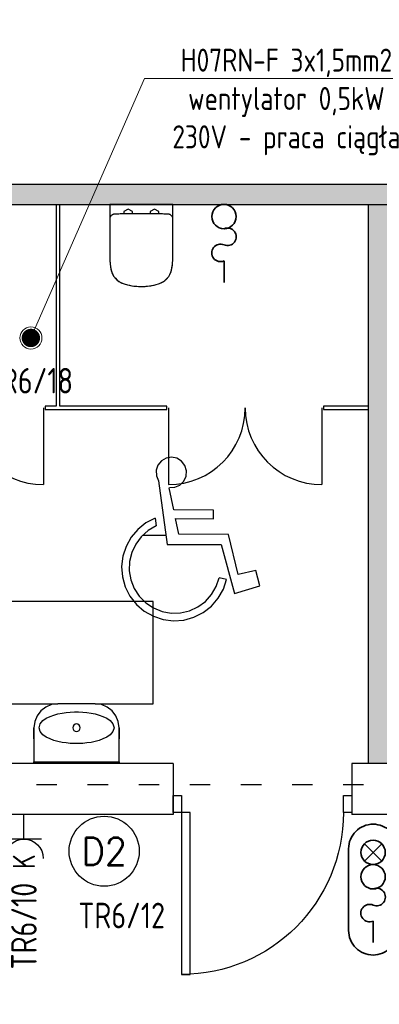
# Model space of a CAD drawing. Header units: millimetres. Extents: x -2994 to 13921, y -9859 to 2415.
# Tile 38 of 47: x 9630 to 9841, y -1334 to -757. Entities that reach past the tile are written whole.
import ezdxf
from ezdxf import colors
from ezdxf.entities.mleader import LeaderData, LeaderLine
from ezdxf.enums import TextEntityAlignment as Align
from ezdxf.lldxf.tags import DXFTag
from ezdxf.math import Vec2, Vec3

# ---------------------------------------------------------------- set-up
doc = ezdxf.new("R2010")
doc.units = ezdxf.units.MM
doc.linetypes.add('ACAD_ISO03W100', pattern=[30, 12, -18])
doc.linetypes.add('CENTER', pattern=[2, 1.25, -0.25, 0.25, -0.25])
for name, color, linetype, true_color in [('15_LINIA_CIENKA', 7, 'Continuous', 0x5e5e5e), ('A_bloki', 7, 'Continuous', 0x5e5e5e), ('A_kreskowanie', 7, 'Continuous', 0x5e5e5e), ('A_podciąg', 7, '300118_49_XR_0034$0$300118_49_XR_0033$0$( Dashed )', 0x5e5e5e), ('A_sc_istn', 253, 'Continuous', 0x828282), ('A_sc_proj', 7, 'Continuous', 0x5e5e5e), ('A_stolarka', 7, 'Continuous', 0x5e5e5e), ('MUREK', 7, 'Continuous', 0x5e5e5e), ('W', 7, 'CENTER', 0x5e5e5e)]:
    doc.layers.add(name, color=color, linetype=linetype, true_color=true_color)
doc.layers.add('_HVAC', color=1, linetype='Continuous')
doc.layers.add('A-DOOR', color=7, linetype='Continuous', lineweight=9, true_color=0x5e5e5e)
doc.layers.add('P-SANR-FIXT', color=7, linetype='Continuous', lineweight=9, true_color=0x5e5e5e)
for name, color, linetype, lineweight in [('IE_SIŁA_gniazda 230V', 1, 'Continuous', 30), ('IE_SIŁA_gniazda 230V_zestawy', 1, 'Continuous', 30), ('IE_SIŁA_gniazda_opis', 5, 'Continuous', 25), ('IE_SIŁA_numery_obwodów', 7, 'Continuous', 20), ('IE_SIŁA_system przyzywowy', 104, 'Continuous', 35), ('IE_SIŁA_Tablice', 202, 'Continuous', 40), ('IE_SIŁA_Wypusty', 230, 'Continuous', 35), ('IE_TT_domofon', 111, 'Continuous', 30), ('IE_TT_system przyzywowy', 222, 'Continuous', 35)]:
    doc.layers.add(name, color=color, linetype=linetype, lineweight=lineweight)
doc.styles.add('el', font='isocpeur.ttf', dxfattribs={"width": 0.8})
doc.styles.add('ROMANS', font='romans.shx', dxfattribs={"width": 0.8, "oblique": 15})
tags = doc.linetypes.add('300118_49_XR_0034$0$300118_49_XR_0033$0$( Dashed )', pattern=[0.75, 0.5, -0.25]).pattern_tags.tags
tags[6:7] = [DXFTag(74, 4), DXFTag(75, 0), DXFTag(340, '0'), DXFTag(46, 1.0), DXFTag(50, 0.0), DXFTag(44, 0.0), DXFTag(45, 0.0)]
tags[4:5] = [DXFTag(74, 4), DXFTag(75, 0), DXFTag(340, '0'), DXFTag(46, 1.0), DXFTag(50, 0.0), DXFTag(44, 0.0), DXFTag(45, 0.0)]

# ---------------------------------------------------------------- blocks, each defined once
blk = doc.blocks.new('BS_WC WISZĄCE 2 - PlumbingFixture_GroheLimited_EuroCeramicFloorstandingWC_39329000_METRIC - 39329000-V9-1 PIĘTRO')
at = {"layer": 'A_bloki'}
for p, q in [((-18.54, 30.72), (-18.54, 8.6)), ((18.54, 8.6), (18.54, 30.72)), ((-18.54, 8.6), (-18.54, 0)), ((18.54, 0), (18.54, 8.6)), ((-18.54, 0), (18.54, 0)), ((-10.24, 5.43), (-10.24, 4.1)), ((-10.24, 4.1), (-7.75, 2.67)), ((-7.75, 2.67), (-5.26, 4.1)), ((-5.26, 4.1), (-5.26, 5.36)), ((5.26, 5.36), (5.26, 4.1)), ((5.26, 4.1), (7.75, 2.67)), ((7.75, 2.67), (10.24, 4.1)), ((10.24, 4.1), (10.24, 5.43))]:
    blk.add_line(p, q, dxfattribs=at)
at = {"layer": 'A_bloki', "flags": 128}
for points in [[(-10.72, 46.24), (-11.12, 46.09), (-11.52, 45.93), (-11.91, 45.75), (-12.29, 45.55), (-12.67, 45.34), (-13.03, 45.12), (-13.39, 44.88), (-13.74, 44.62), (-14.07, 44.36), (-14.4, 44.07), (-14.71, 43.78), (-15.01, 43.48), (-15.3, 43.16), (-15.58, 42.83), (-15.84, 42.49), (-16.09, 42.14), (-16.33, 41.78), (-16.55, 41.41), (-16.75, 41.03), (-16.94, 40.65), (-17.12, 40.26), (-17.28, 39.86), (-17.42, 39.45), (-17.55, 39.04), (-17.66, 38.63), (-17.71, 38.38)], [(-5.51, 47.56), (-6.16, 47.45), (-7.45, 47.18), (-8.73, 46.86), (-9.99, 46.48), (-10.72, 46.24)], [(-0.07, 48.03), (-0.93, 48.02), (-2.25, 47.96), (-3.56, 47.84), (-4.86, 47.67), (-5.36, 47.59)], [(10.72, 46.24), (9.47, 46.64), (8.2, 47), (6.92, 47.3), (5.63, 47.55), (4.32, 47.75), (3.02, 47.89), (1.7, 47.99), (0.39, 48.03), (0.06, 48.03)], [(17.71, 38.38), (17.61, 38.8), (17.5, 39.21), (17.36, 39.62), (17.21, 40.03), (17.05, 40.42), (16.87, 40.81), (16.67, 41.19), (16.46, 41.57), (16.23, 41.93), (15.99, 42.29), (15.74, 42.63), (15.47, 42.97), (15.19, 43.29), (14.89, 43.6), (14.58, 43.91), (14.27, 44.19), (13.94, 44.47), (13.59, 44.73), (13.24, 44.98), (12.88, 45.21), (12.51, 45.43), (12.14, 45.63), (11.75, 45.82), (11.36, 46), (10.96, 46.15), (10.72, 46.24)], [(-17.71, 38.38), (-17.99, 36.98), (-18.21, 35.57), (-18.31, 34.71)], [(18.32, 34.67), (18.29, 35.01), (18.09, 36.42), (17.83, 37.83), (17.71, 38.38)], [(-18.34, 34.48), (-18.38, 34.14), (-18.49, 32.72), (-18.54, 31.29), (-18.54, 30.72)], [(18.54, 30.72), (18.52, 32.15), (18.43, 33.58), (18.34, 34.44)]]:
    blk.add_lwpolyline(points, dxfattribs=at)
at = {"layer": 'A_bloki'}
for centre, radius, start, end in [((-7.22, 36.08), 10.74, 109.00577, 167.63993), ((0, 15.11), 32.92, 70.99423, 109.00577), ((7.22, 36.08), 10.74, 12.36007, 70.99423), ((17.25, 30.72), 35.79, 167.63993, 180), ((-17.25, 30.72), 35.79, 360, 12.36007), ((-15.44, 8.6), 3.1, 180, 214.98596), ((15.44, 8.6), 3.1, 325.01404, 360)]:
    blk.add_arc(centre, radius, start, end, dxfattribs=at)
for points, knots in [([(-17.98, 6.82), (-17.87, 6.66), (-17.62, 6.36), (-17.24, 6.08), (-16.96, 5.92), (-16.79, 5.84), (-16.66, 5.79), (-16.53, 5.74), (-16.4, 5.69), (-16.27, 5.66), (-16.13, 5.63), (-15.99, 5.6), (-15.8, 5.58), (-15.66, 5.56), (-15.56, 5.56)], [-1, -1, -1, -1, -0.8, -0.6, -0.5, -0.45, -0.4, -0.35, -0.3, -0.25, -0.2, -0.15, -0.1, 0, 0, 0, 0]), ([(15.56, 5.56), (15.7, 5.57), (15.89, 5.58), (16.1, 5.62), (16.23, 5.65), (16.4, 5.69), (16.57, 5.75), (16.7, 5.8), (16.89, 5.88), (17.2, 6.05), (17.62, 6.36), (17.87, 6.66), (17.98, 6.82)], [-1, -1, -1, -1, -0.85, -0.8125, -0.775, -0.7, -0.625, -0.5875, -0.55, -0.4, -0.2, 0, 0, 0, 0])]:
    blk.add_open_spline(points, degree=3, knots=knots, dxfattribs=at)
blk.add_open_spline([(-15.56, 5.56), (-14.52, 5.52), (-12.45, 5.46), (-9.34, 5.4), (-6.23, 5.35), (-3.12, 5.33), (0, 5.33), (3.11, 5.33), (6.23, 5.35), (9.34, 5.4), (12.45, 5.46), (14.52, 5.52), (15.56, 5.56)], degree=3, dxfattribs=at)
blk = doc.blocks.new('Umywalka toaletowa - 35x50 cm-976482-1 PIĘTRO')
at = {"layer": 'A_bloki'}
for p, q in [((11, 35), (-11, 35)), ((-25, 21), (-25, 1)), ((25, 1), (25, 21)), ((-25, 1), (25, 1))]:
    blk.add_line(p, q, dxfattribs=at)
at = {"layer": 'A_bloki', "flags": 128}
for points in [[(-11, 35), (-14.62, 34.52), (-18, 33.12), (-20.9, 30.9), (-23.12, 28), (-24.52, 24.62), (-25, 21)], [(25, 21), (24.52, 24.62), (23.12, 28), (20.9, 30.9), (18, 33.12), (14.62, 34.52), (11, 35)], [(-22, 21), (-21.32, 23.31), (-19.71, 25.14), (-17.72, 26.53), (-15.53, 27.61), (-13.24, 28.45), (-10.9, 29.11), (-8.5, 29.61), (-6.09, 29.97), (-3.66, 30.2), (-1.22, 30.32), (1.22, 30.32), (3.66, 30.2), (6.09, 29.97), (8.51, 29.61), (10.9, 29.11), (13.24, 28.45), (15.53, 27.61), (17.71, 26.54), (19.72, 25.14), (21.31, 23.31), (22, 21)], [(-25, 14.55), (-25, 15.39), (-25, 17.3), (-25, 19.17), (-25, 21)], [(22, 21), (21.31, 18.69), (19.72, 16.86), (17.71, 15.46), (15.53, 14.39), (13.24, 13.55), (10.9, 12.89), (8.51, 12.39), (6.09, 12.03), (3.66, 11.8), (1.22, 11.68), (-1.22, 11.68), (-3.66, 11.8), (-6.09, 12.03), (-8.5, 12.39), (-10.9, 12.89), (-13.24, 13.55), (-15.53, 14.39), (-17.72, 15.47), (-19.71, 16.86), (-21.32, 18.69), (-22, 21)], [(25, 21), (25, 19.17), (25, 17.3), (25, 15.39), (25, 14.55)], [(-25, 0), (-25, 0.72), (-25, 0.88)], [(25, 0.86), (25, 0.72), (25, 0)]]:
    blk.add_lwpolyline(points, dxfattribs=at)
at = {"layer": 'A_bloki'}
for start, end in [(0, 180), (180, 0)]:
    blk.add_arc((0, 21), 2.19, start, end, dxfattribs=at)
for points in [[(-25, 0), (-25, 0.22), (-25, 0.59), (-25, 0.93), (-25, 1), (-25, 1)], [(25, 1), (25, 1), (25, 0.93), (25, 0.59), (25, 0.22), (25, 0)]]:
    blk.add_open_spline(points, degree=3, dxfattribs=at)
at = {"layer": 'A_podciąg'}
for p, q in [((-45, 95), (-45, 35)), ((45, 95), (-45, 95)), ((45, 35), (45, 95)), ((-45, 35), (-11, 35)), ((11, 35), (45, 35))]:
    blk.add_line(p, q, dxfattribs=at)
blk = doc.blocks.new('Drzwi-dwuskrzydłowe-panelowe - D 80x200 OŚCIEŻNICA-1 DRZWI-5-976485-1 PIĘTRO')
at = {"layer": 'A_bloki'}
for p, q in [((-45, 0), (-45, -45)), ((45, 0), (45, -45))]:
    blk.add_line(p, q, dxfattribs=at)
for centre, start, end in [((-45, 0), 270, 0), ((45, 0), 180, 270)]:
    blk.add_arc(centre, 45, start, end, dxfattribs=at)
blk = doc.blocks.new('A$C39F57054')
at = {"layer": '15_LINIA_CIENKA', "color": 8, "lineweight": 25}
for p, q in [((19.47, 78.21), (17.79, 76.13)), ((21.78, 79.55), (19.47, 78.21)), ((24.42, 79.99), (21.78, 79.55)), ((27.04, 79.47), (24.42, 79.99)), ((29.31, 78.06), (27.04, 79.47)), ((30.93, 75.93), (29.31, 78.06)), ((17.79, 76.13), (16.95, 73.6)), ((16.95, 73.6), (17.06, 70.93)), ((31.69, 73.37), (30.93, 75.93)), ((31.5, 70.7), (31.69, 73.37)), ((17.06, 70.93), (18.1, 68.47)), ((18.1, 68.47), (22.27, 37.34)), ((28.47, 66.41), (30.38, 68.28)), ((30.38, 68.28), (31.5, 70.7)), ((25.53, 54.23), (23.33, 65.02)), ((23.35, 65.19), (26.02, 65.33)), ((26.02, 65.33), (28.47, 66.41)), ((45.01, 54.15), (25.53, 54.23)), ((45, 49.89), (45.01, 54.15)), ((16.44, 50.18), (11.91, 47.86)), ((16.44, 50.18), (16.95, 46.37)), ((27.96, 42.35), (26.4, 49.97)), ((26.4, 49.97), (45, 49.89)), ((7.93, 44.7), (4.64, 40.82)), ((11.91, 47.86), (7.93, 44.7)), ((13.02, 44.12), (9.62, 41.12)), ((16.95, 46.37), (13.02, 44.12)), ((4.64, 40.82), (2.16, 36.38)), ((9.62, 41.12), (6.9, 37.49)), ((52.21, 42.25), (27.96, 42.35)), ((57.02, 22.69), (52.21, 42.25)), ((2.16, 36.38), (0.59, 31.55)), ((6.9, 37.49), (4.97, 33.4)), ((22.27, 37.34), (48.72, 37.23)), ((48.72, 37.23), (55.24, 13.3)), ((0.59, 31.55), (0, 26.5)), ((3.91, 28.99), (3.76, 24.47)), ((4.97, 33.4), (3.91, 28.99)), ((0, 26.5), (0.4, 21.43)), ((3.76, 24.47), (4.53, 20)), ((65.68, 24.58), (57.02, 22.69)), ((67.54, 17.02), (65.68, 24.58)), ((0.4, 21.43), (1.78, 16.53)), ((4.53, 20), (6.19, 15.79)), ((46.3, 16.77), (47.74, 21.06)), ((51.37, 20.24), (47.74, 21.06)), ((49.76, 15.42), (51.37, 20.24)), ((1.78, 16.53), (4.08, 12)), ((6.19, 15.79), (8.66, 11.99)), ((44.01, 12.86), (46.3, 16.77)), ((47.25, 11), (49.76, 15.42)), ((55.24, 13.3), (67.54, 17.02)), ((4.08, 12), (7.23, 8)), ((8.66, 11.99), (11.85, 8.78)), ((40.98, 9.49), (44.01, 12.86)), ((43.92, 7.15), (47.25, 11)), ((7.23, 8), (11.09, 4.69)), ((11.85, 8.78), (15.62, 6.27)), ((15.62, 6.27), (19.83, 4.58)), ((28.81, 3.89), (33.22, 4.91)), ((33.22, 4.91), (37.34, 6.8)), ((37.34, 6.8), (40.98, 9.49)), ((39.91, 4.02), (43.92, 7.15)), ((11.09, 4.69), (15.52, 2.2)), ((15.52, 2.2), (20.35, 0.61)), ((19.83, 4.58), (24.28, 3.77)), ((20.35, 0.61), (25.4, 0)), ((24.28, 3.77), (28.81, 3.89)), ((25.4, 0), (30.47, 0.38)), ((30.47, 0.38), (35.37, 1.74)), ((35.37, 1.74), (39.91, 4.02))]:
    blk.add_line(p, q, dxfattribs=at)
at = {"layer": 'W', "color": 8, "linetype": 'Continuous', "ltscale": 4}
blk.add_line((21.69, 41.7), (10.28, 41.7), dxfattribs=at)
blk = doc.blocks.new('Drzwi-jednoskrzydłowe-panelowe - D-1 90x200 OŚCIEŻNICA-5 DRZWI-5-1256997-1 PIĘTRO')
at = {"layer": 'A_stolarka'}
for p, q in [((-47.5, 0), (-52.5, 0)), ((-52.5, 0), (-52.5, -10)), ((-47.5, -10), (-47.5, 0)), ((47.5, 0), (47.5, -10)), ((52.5, 0), (47.5, 0)), ((52.5, -10), (52.5, 0)), ((-52.5, -10), (-47.5, -10)), ((42.5, -10), (47.5, -10)), ((42.5, -105), (42.5, -10)), ((42.5, -10), (47.5, -10)), ((42.5, -105), (42.5, -10)), ((47.5, -10), (52.5, -10)), ((47.5, -10), (47.5, -105)), ((47.5, -10), (47.5, -105)), ((47.5, -105), (42.5, -105)), ((47.5, -105), (42.5, -105))]:
    blk.add_line(p, q, dxfattribs=at)
at = {"layer": 'A_stolarka', "lineweight": 18}
for p, q in [((-52.5, 0), (-47.5, 0)), ((-47.5, 0), (-47.5, -10)), ((47.5, -10), (47.5, 0)), ((47.5, 0), (52.5, 0)), ((-52.5, -10), (-52.5, -6.25)), ((-47.5, -10), (-52.5, -10)), ((52.5, -10), (47.5, -10)), ((52.5, -6.25), (52.5, -10))]:
    blk.add_line(p, q, dxfattribs=at)
at = {"layer": 'A_stolarka'}
blk.add_arc((47.5, -10), 95, 180, 270, dxfattribs=at)
blk = doc.blocks.new('A$C00EF74C4')
at = {"layer": '_HVAC', "color": 7, "lineweight": 9, "ltscale": 2}
blk.add_circle((-3096, -382.5), 65, dxfattribs=at)
blk = doc.blocks.new('_DOT')
at = {"color": 0, "linetype": 'ByBlock', "lineweight": -2}
blk.add_line((-0.5, 0), (-1, 0), dxfattribs=at)
at = {"color": 0, "linetype": 'ByBlock', "const_width": 0.5}
blk.add_lwpolyline([(-0.25, 0, 1), (0.25, 0, 1)], format="xyb", close=True, dxfattribs=at)
blk = doc.blocks.new('T3PDZW')
at = {"layer": 'IE_SIŁA_system przyzywowy'}
blk.add_lwpolyline([(6.54, 0), (0, 0)], dxfattribs=at)
blk.add_circle((20.12, 0), 3.72, dxfattribs=at)
for centre, start, end in [((9.01, 1.07), 336.6022, 203.3978), ((13.93, -1.07), 156.6022, 23.3978)]:
    blk.add_arc(centre, 2.68, start, end, dxfattribs=at)
blk = doc.blocks.new('przywolanie_centrala')
at = {"layer": 'IE_SIŁA_system przyzywowy'}
for p, q in [((2.63, -2.63), (-2.63, 2.63)), ((-2.63, -2.63), (2.63, 2.63))]:
    blk.add_line(p, q, dxfattribs=at)
blk.add_lwpolyline([(-23.88, -7.5), (1.12, -7.5, 0.414214), (8.62, 0), (8.62, 0, 0.414214), (1.12, 7.5), (-23.88, 7.5, 0.414214), (-31.38, 0), (-31.38, 0, 0.414214)], format="xyb", close=True, dxfattribs=at)
blk.add_lwpolyline([(-21.03, 0), (-27.57, 0)], dxfattribs=at)
for centre in [(-7.45, 0), (0, 0)]:
    blk.add_circle(centre, 3.72, dxfattribs=at)
for centre, start, end in [((-18.56, 1.07), 336.6022, 203.3978), ((-13.64, -1.07), 156.6022, 23.3978)]:
    blk.add_arc(centre, 2.68, start, end, dxfattribs=at)
blk = doc.blocks.new('E_ gniazdo_2x230V_IP20')
at = {"layer": 'IE_SIŁA_gniazda 230V'}
for p, q in [((14.37, -10.33), (14.37, 10.33)), ((14.37, 0), (0, 0))]:
    blk.add_line(p, q, dxfattribs=at)
blk.add_arc((25.72, 0), 11.35, 90, 270, dxfattribs=at)
at = {"layer": 'IE_SIŁA_gniazda_opis', "style": 'el', "width": 0.8}
blk.add_attdef('ILOŚĆ', text='', height=13, dxfattribs=at).set_placement((27.63, 0), align=Align.MIDDLE_CENTER)
at = {"layer": 'IE_SIŁA_numery_obwodów', "style": 'el', "width": 0.8}
blk.add_attdef('OBWÓD', text='', height=15, dxfattribs=at).set_placement((40, 0), align=Align.MIDDLE_LEFT)

msp = doc.modelspace()

# ---------------------------------------------------------------- hatches: boundary and pattern name
at = {"layer": 'A_kreskowanie', "ltscale": 2}
h = msp.add_hatch(color=256, dxfattribs=at)
h.dxf.hatch_style = 1
h.paths.add_polyline_path([(8979.623, -865.1), (8967.623, -865.1), (8967.623, -1001.1), (8979.623, -1001.1)])
h.paths.add_polyline_path([(9123.82, -1033.1), (9123.82, -1031.1), (8979.623, -1031.1), (8979.623, -1043.1), (9123.82, -1043.1)])
h.paths.add_polyline_path([(9111.82, -1043.1), (9099.82, -1043.1), (9099.82, -1053.1), (9111.82, -1053.1)])
h.paths.add_polyline_path([(9264.499, -1031.1), (9223.82, -1031.1), (9223.82, -1043.1), (9264.499, -1043.1)])
h.paths.add_polyline_path([(9252.499, -865.1), (9240.499, -865.1), (9240.499, -873.1), (9240.499, -930.1), (9240.499, -1031.1), (9252.499, -1031.1)])
h.paths.add_polyline_path([(9474.536, -865.1), (9462.536, -865.1), (9462.536, -1031.1), (9382.711, -1031.1), (9367.82, -1031.1), (9367.82, -1043.1), (9474.536, -1043.1)])
h.paths.add_polyline_path([(9394.711, -1043.1), (9382.711, -1043.1), (9382.711, -1193.1), (9394.711, -1193.1)])
h.paths.add_polyline_path([(9111.82, -1153.546), (9099.82, -1153.546), (9099.82, -1193.1), (9111.82, -1193.1)])
h.paths.add_polyline_path([(8979.623, -1013.1), (8967.623, -1013.1), (8967.623, -1193.1), (8979.623, -1193.1)])
h.paths.add_polyline_path([(8841.258, -1193.1), (8759.854, -1193.1), (8759.854, -1203.1), (8764.854, -1203.1), (8764.854, -1213.1, 0.0278424), (8765.412, -1223.1), (8841.258, -1223.1)])
h.paths.add_polyline_path([(8764.854, -1213.1), (8759.854, -1213.1), (8759.854, -1223.1), (8765.412, -1223.1, -0.0278424)], flags=17)
h.paths.add_polyline_path([(8764.854, -1203.1), (8759.854, -1203.1), (8759.854, -1213.1), (8764.854, -1213.1)], flags=17)
h.paths.add_polyline_path([(8747.82, -1505.1), (8707.82, -1505.1), (8707.82, -1605.1), (8747.82, -1605.1)])
h.paths.add_polyline_path([(8758.413, -1605.1), (8747.82, -1605.1), (8747.82, -1617.1), (8758.413, -1617.1)])
h.paths.add_polyline_path([(8767.32, -1605.1), (8758.413, -1605.1), (8758.413, -1617.1), (8767.32, -1617.1)])
h.paths.add_polyline_path([(9056.82, -1605.1), (8907.32, -1605.1), (8907.32, -1617.1), (9056.82, -1617.1)])
h.paths.add_polyline_path([(9068.82, -1595.1), (9056.82, -1595.1), (9056.82, -1803.1), (9068.82, -1803.1)])
h.paths.add_polyline_path([(9370.82, -1363.1), (9358.82, -1363.1), (9068.82, -1363.1), (9068.82, -1375.1), (9358.82, -1375.1), (9358.82, -1803.1), (9370.82, -1803.1)])
h.paths.add_polyline_path([(10247.82, -853.1), (9367.82, -853.1), (9367.82, -865.1), (10247.82, -865.1)])
h.paths.add_polyline_path([(9846.351, -865.1), (9834.351, -865.1), (9834.351, -1193.1), (9846.351, -1193.1)])
h.paths.add_polyline_path([(10057.82, -865.1), (10045.82, -865.1), (10045.82, -1193.1), (10057.82, -1193.1)])
h.paths.add_polyline_path([(8538.82, -633.1), (8526.82, -633.1), (8526.82, -1053.1), (8538.82, -1053.1)])

# ---------------------------------------------------------------- linework, layer by layer
at = {"layer": 'A_sc_istn'}
for points in [[(9719.898, -1193.1), (9261.82, -1193.1)], [(9855.805, -1193.1), (9824.898, -1193.1)], [(9719.898, -1223.1), (9261.82, -1223.1)], [(9855.805, -1223.1), (9824.898, -1223.1)]]:
    msp.add_lwpolyline(points, dxfattribs=at)
at = {"layer": 'A_sc_proj', "ltscale": 2}
for p, q in [((9834.351, -865.1), (9834.351, -1193.1)), ((9719.898, -1193.1), (9719.898, -1223.1)), ((9824.898, -1193.1), (9824.898, -1223.1))]:
    msp.add_line(p, q, dxfattribs=at)
for points in [[(8747.82, -853.1), (10247.82, -853.1)], [(8747.82, -865.1), (10247.82, -865.1)]]:
    msp.add_lwpolyline(points, dxfattribs=at)
at = {"layer": 'A_sc_proj'}
for points in [[(9651.398, -865.1), (9651.398, -983.283), (9644.86, -983.283), (9644.86, -985.283), (9716.26, -985.283), (9716.26, -983.283), (9653.398, -983.283), (9653.398, -865.1)], [(9834.351, -983.283), (9808.26, -983.283), (9808.26, -985.283), (9834.351, -985.283)]]:
    msp.add_lwpolyline(points, dxfattribs=at)
at = {"layer": 'IE_SIŁA_Tablice', "linetype": 'ACAD_ISO03W100', "lineweight": 25}
msp.add_lwpolyline([(9309.777, -1212.1), (9309.777, -1205.442), (10052.442, -1205.442), (10052.442, -860.204), (10258.701, -860.204), (10258.701, -1380.435), (10842.993, -1380.435), (10842.993, -1490.284), (10837.82, -1490.284)], dxfattribs=at)
at = {"layer": 'IE_TT_domofon'}
msp.add_circle((9679.487, -1244.617), 20.568, dxfattribs=at)

# ---------------------------------------------------------------- block references
at = {"linetype": '300118_49_XR_0034$0$300118_49_XR_0033$0$( Dashed )', "xscale": 0.1, "yscale": 0.1, "zscale": 0.1}
msp.add_blockref('A$C00EF74C4', (9946.086, -905.1), dxfattribs=at)
at = {"layer": 'A-DOOR'}
for p in [(9598.86, -984.444), (9762.26, -984.444)]:
    msp.add_blockref('Drzwi-dwuskrzydłowe-panelowe - D 80x200 OŚCIEŻNICA-1 DRZWI-5-976485-1 PIĘTRO', p, dxfattribs=at)
at = {"layer": 'A-DOOR', "xscale": -1}
msp.add_blockref('Drzwi-jednoskrzydłowe-panelowe - D-1 90x200 OŚCIEŻNICA-5 DRZWI-5-1256997-1 PIĘTRO', (9772.398, -1211.929), dxfattribs=at)
at = {"layer": 'A_bloki', "rotation": 180}
msp.add_blockref('BS_WC WISZĄCE 2 - PlumbingFixture_GroheLimited_EuroCeramicFloorstandingWC_39329000_METRIC - 39329000-V9-1 PIĘTRO', (9701.298, -865.1), dxfattribs=at)
at = {"layer": 'IE_SIŁA_gniazda 230V_zestawy'}
ref = msp.add_blockref('E_ gniazdo_2x230V_IP20', (9632.406, -1223.1), dxfattribs=dict(at, xscale=-1, rotation=90))
ref.add_attrib('ILOŚĆ', 'K', dxfattribs={"layer": 'IE_SIŁA_gniazda_opis', "height": 13, "rotation": 90, "style": 'el', "width": 0.8}).set_placement((9632.406, -1250.729), align=Align.MIDDLE_CENTER)
ref.add_attrib('OBWÓD', 'TR6/10', dxfattribs={"layer": 'IE_SIŁA_numery_obwodów', "height": 15, "rotation": 90, "style": 'el', "width": 0.8}).set_placement((9632.406, -1263.1), align=Align.MIDDLE_RIGHT)
at = {"layer": 'IE_TT_system przyzywowy', "xscale": 1.92, "yscale": 1.92, "zscale": 1.92, "rotation": 90}
for name, p in [('T3PDZW', (9749.853, -910.713)), ('przywolanie_centrala', (9837.322, -1245.298))]:
    msp.add_blockref(name, p, dxfattribs=at)
at = {"layer": 'MUREK', "ltscale": 30, "xscale": 1.199999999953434, "yscale": 1.199999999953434, "zscale": 1.199999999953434}
msp.add_blockref('A$C39F57054', (9689.734, -1109.343), dxfattribs=at)
at = {"layer": 'P-SANR-FIXT'}
msp.add_blockref('Umywalka toaletowa - 35x50 cm-976482-1 PIĘTRO', (9663.274, -1193.1), dxfattribs=at)

# ---------------------------------------------------------------- texts
at = {"layer": 'IE_SIŁA_numery_obwodów', "color": 7, "lineweight": 25, "style": 'el', "width": 0.8}
for s, p in [('TR6/18', (9635.371, -968.396, 0)), ('TR6/12', (9689.759, -1282.304, 0))]:
    msp.add_text(s, height=15, dxfattribs=at).set_placement(p, align=Align.MIDDLE)
at = {"layer": 'IE_TT_domofon', "style": 'ROMANS', "width": 0.937143}
msp.add_text('D2', height=16.2, dxfattribs=at).set_placement((9679.487, -1244.617), align=Align.MIDDLE)

# ---------------------------------------------------------------- leaders
at = {"layer": 'IE_SIŁA_Wypusty'}
ml = msp.add_multileader_mtext('Standard', dxfattribs=at)
ml.set_content('H07RN-F 3x1,5mm2\\Pwentylator 0,5kW 230V - praca ciągła', color=256, style='el')
ml.set_leader_properties(lineweight=13)
ml.set_arrow_properties(name='DOT')
ml.build(insert=Vec2(0, 0))
ml.multileader.update_dxf_attribs({"text_left_attachment_type": 6, "text_right_attachment_type": 6, "dogleg_length": 10, "arrow_head_size": 10.8, "scale": 0.9})
ctx = ml.context
ctx.base_point, ctx.scale, ctx.char_height, ctx.arrow_head_size, ctx.landing_gap_size, ctx.plane_origin = Vec3(9709.141, -791.079), 0.9, 13.5, 10.8, 0.9, Vec3(8417.94, -939.342)
ctx.left_attachment, ctx.right_attachment, ctx.text_align_type = 6, 6, 1
notes = []
notes.append((ctx, [(1, (1, 1, 0), (9703.07, -791.079), (1, 0), 6.071, [(0, [(9636.483, -943.346)], 0, [])])]))
ctx.mtext.insert, ctx.mtext.rotation, ctx.mtext.width, ctx.mtext.defined_height, ctx.mtext.alignment, ctx.mtext.flow_direction = Vec3(9786.451, -773.529), 6.2831853, 163.57902, 7.161, 2, 5
for ctx, leaders in notes:
    for number, flags, end, landing, length, lines in leaders:
        leader = LeaderData()
        leader.index, (leader.has_last_leader_line, leader.has_dogleg_vector, leader.attachment_direction) = number, flags
        leader.last_leader_point, leader.dogleg_vector, leader.dogleg_length = Vec3(end), Vec3(landing), length
        for number, points, colour, breaks in lines:
            line = LeaderLine()
            line.index, line.vertices, line.color, line.breaks = number, Vec3.list(points), colors.encode_raw_color(colour), breaks
            leader.lines.append(line)
        ctx.leaders.append(leader)

doc.saveas('drawing.dxf')
